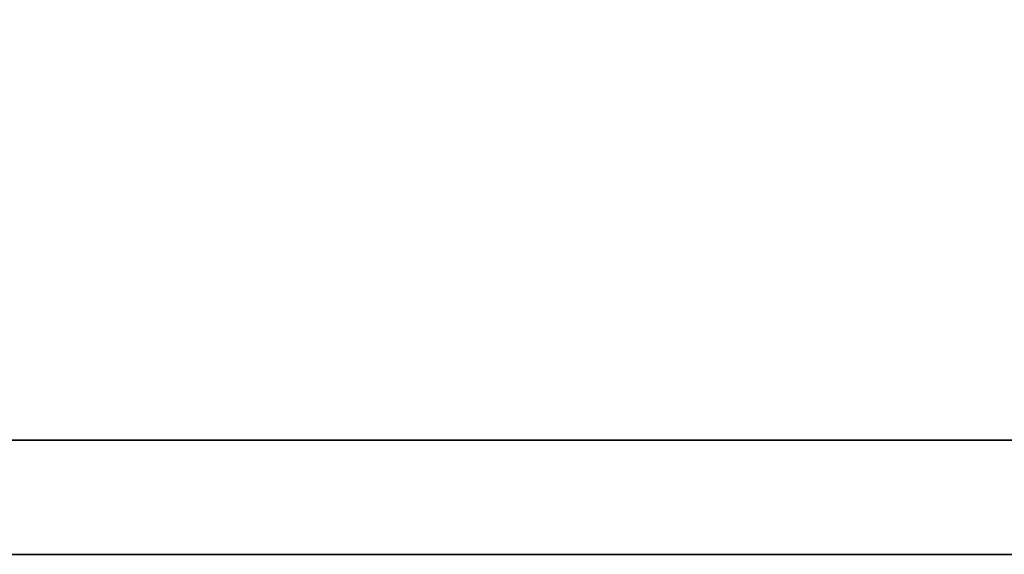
# Model space of a CAD drawing. Extents: x -262 to 1129, y 53 to 216.
# Tile 38 of 51: x 1014.478 to 1015.844, y 153.595 to 154.337. Entities that reach past the tile are written whole.
import ezdxf

# ---------------------------------------------------------------- set-up
doc = ezdxf.new("R2010")
doc.units = 0
doc.header["$MEASUREMENT"] = 0
doc.layers.add('DIM', color=4, linetype='CONTINUOUS')
doc.layers.add('layer 1', color=7, linetype='CONTINUOUS')

# ---------------------------------------------------------------- blocks, each defined once
blk = doc.blocks.new('TBI MOTION logo(完整正式版)')
at = {"layer": 'layer 1', "color": 22, "lineweight": 35}
blk.add_open_spline([(75.90875, -9.47875), (75.90875, -9.47875), (75.90875, -12.28625), (75.90875, -12.28625), (75.90875, -12.28625), (75.90875, -12.28625), (75.90875, -12.47875), (75.90875, -12.47875), (75.90875, -12.47875), (75.90875, -12.47875), (75.71625, -12.47875), (75.71625, -12.47875), (75.71625, -12.47875), (75.71625, -12.47875), (-88.32875, -12.47875), (-88.32875, -12.47875), (-88.32875, -12.47875), (-88.32875, -12.47875), (-88.32875, -13.29375), (-88.32875, -13.29375), (-88.32875, -13.29375), (-88.32875, -13.29375), (82.89125, -13.29375), (82.89125, -13.29375), (82.89125, -13.29375), (82.89125, -13.29375), (75.90875, -9.47875), (75.90875, -9.47875)], degree=3, knots=[0, 0, 0, 0, 0.1428571, 0.1428571, 0.1428571, 0.1428572, 0.2857143, 0.2857143, 0.2857143, 0.2857143, 0.4285714, 0.4285714, 0.4285714, 0.4285714, 0.5714286, 0.5714286, 0.5714286, 0.5714286, 0.7142857, 0.7142857, 0.7142857, 0.7142857, 0.8571429, 0.8571429, 0.8571429, 0.8571429, 1, 1, 1, 1], dxfattribs=at)

msp = doc.modelspace()

# ---------------------------------------------------------------- block references
at = {"layer": 'DIM', "xscale": 0.1943999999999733, "yscale": 0.1943999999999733, "zscale": 0.1943999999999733}
msp.add_blockref('TBI MOTION logo(完整正式版)', (1010.617, 156.1792), dxfattribs=at)

doc.saveas('drawing.dxf')
